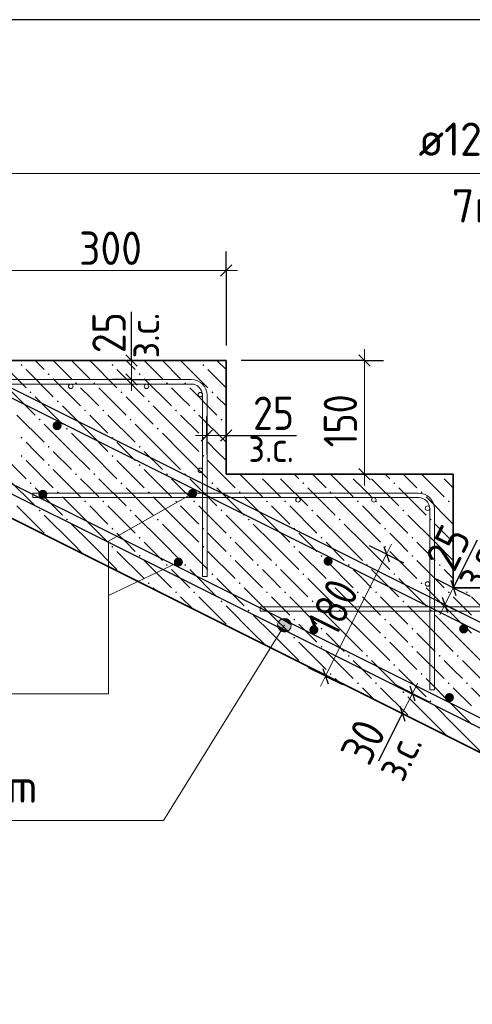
# Model space of a CAD drawing. Header units: millimetres. Extents: x 0 to 21000, y -5 to 14850.
# Tile 12 of 18: x 15862 to 17356, y 8580 to 11830. Entities that reach past the tile are written whole.
import ezdxf

# ---------------------------------------------------------------- set-up
doc = ezdxf.new("R2010")
doc.units = ezdxf.units.MM
doc.layers.add('ЖБ Лестница', color=7, linetype='Continuous', lineweight=25, true_color=0xe0e0ff)
for name, color, linetype, lineweight in [('Обрамление проемов стержнями', 7, 'Continuous', 25), ('Позиционная метка линия выноска', 7, 'Continuous', 13), ('Размерная линия_ общее', 7, 'Continuous', 13), ('Фоновоя арматура Х1', 7, 'Continuous', 25)]:
    doc.layers.add(name, color=color, linetype=linetype, lineweight=lineweight)
doc.layers.add('Размерная выноска', color=7, linetype='Continuous')
doc.styles.add('ISOCPEUR', font='txt')

msp = doc.modelspace()

# ---------------------------------------------------------------- hatches: boundary and pattern name
at = {"layer": 'ЖБ Лестница', "linetype": 'Continuous', "lineweight": 18, "transparency": 33554687}
for points in [[(15864.8, 10689.5), (15868, 10692.8), (15871.3, 10689.5), (15868, 10686.3)], [(16164.8, 10689.5), (16168, 10692.8), (16171.3, 10689.5), (16168, 10686.3)], [(16464.8, 10689.5), (16468, 10692.8), (16471.3, 10689.5), (16468, 10686.3)], [(15954.8, 10659.5), (15958, 10662.8), (15961.3, 10659.5), (15958, 10656.3)], [(16254.8, 10659.5), (16258, 10662.8), (16261.3, 10659.5), (16258, 10656.3)], [(16044.8, 10629.5), (16048, 10632.8), (16051.3, 10629.5), (16048, 10626.3)], [(16104.8, 10629.5), (16108, 10632.8), (16111.3, 10629.5), (16108, 10626.3)], [(16344.8, 10629.5), (16348, 10632.8), (16351.3, 10629.5), (16348, 10626.3)], [(16404.8, 10629.5), (16408, 10632.8), (16411.3, 10629.5), (16408, 10626.3)], [(15894.8, 10599.5), (15898, 10602.8), (15901.3, 10599.5), (15898, 10596.3)], [(16194.8, 10599.5), (16198, 10602.8), (16201.3, 10599.5), (16198, 10596.3)], [(16494.8, 10599.5), (16498, 10602.8), (16501.3, 10599.5), (16498, 10596.3)], [(15984.8, 10569.5), (15988, 10572.8), (15991.3, 10569.5), (15988, 10566.3)], [(16284.8, 10569.5), (16288, 10572.8), (16291.3, 10569.5), (16288, 10566.3)], [(16074.8, 10539.5), (16078, 10542.8), (16081.3, 10539.5), (16078, 10536.3)], [(16134.8, 10539.5), (16138, 10542.8), (16141.3, 10539.5), (16138, 10536.3)], [(16374.8, 10539.5), (16378, 10542.8), (16381.3, 10539.5), (16378, 10536.3)], [(16434.8, 10539.5), (16438, 10542.8), (16441.3, 10539.5), (16438, 10536.3)], [(15924.8, 10509.5), (15928, 10512.8), (15931.3, 10509.5), (15928, 10506.3)], [(16224.8, 10509.5), (16228, 10512.8), (16231.3, 10509.5), (16228, 10506.3)], [(16524.8, 10509.5), (16528, 10512.8), (16531.3, 10509.5), (16528, 10506.3)], [(16014.8, 10479.5), (16018, 10482.8), (16021.3, 10479.5), (16018, 10476.3)], [(16314.8, 10479.5), (16318, 10482.8), (16321.3, 10479.5), (16318, 10476.3)], [(15864.8, 10449.5), (15868, 10452.8), (15871.3, 10449.5), (15868, 10446.3)], [(16164.8, 10449.5), (16168, 10452.8), (16171.3, 10449.5), (16168, 10446.3)], [(16464.8, 10449.5), (16468, 10452.8), (16471.3, 10449.5), (16468, 10446.3)], [(15954.8, 10419.5), (15958, 10422.8), (15961.3, 10419.5), (15958, 10416.3)], [(16254.8, 10419.5), (16258, 10422.8), (16261.3, 10419.5), (16258, 10416.3)], [(15864.8, 10389.5), (15868, 10392.8), (15871.3, 10389.5), (15868, 10386.3)], [(16164.8, 10389.5), (16168, 10392.8), (16171.3, 10389.5), (16168, 10386.3)], [(16464.8, 10389.5), (16468, 10392.8), (16471.3, 10389.5), (16468, 10386.3)], [(15954.8, 10359.5), (15958, 10362.8), (15961.3, 10359.5), (15958, 10356.3)], [(16254.8, 10359.5), (16258, 10362.8), (16261.3, 10359.5), (16258, 10356.3)], [(15894.8, 10299.5), (15898, 10302.8), (15901.3, 10299.5), (15898, 10296.3)], [(16044.8, 10329.5), (16048, 10332.8), (16051.3, 10329.5), (16048, 10326.3)], [(16104.8, 10329.5), (16108, 10332.8), (16111.3, 10329.5), (16108, 10326.3)], [(16194.8, 10299.5), (16198, 10302.8), (16201.3, 10299.5), (16198, 10296.3)], [(16344.8, 10329.5), (16348, 10332.8), (16351.3, 10329.5), (16348, 10326.3)], [(16404.8, 10329.5), (16408, 10332.8), (16411.3, 10329.5), (16408, 10326.3)], [(16494.8, 10299.5), (16498, 10302.8), (16501.3, 10299.5), (16498, 10296.3)], [(16644.8, 10329.5), (16651.3, 10329.5), (16648, 10326.3)], [(16704.8, 10329.5), (16711.3, 10329.5), (16708, 10326.3)], [(16794.8, 10299.5), (16798, 10302.8), (16801.3, 10299.5), (16798, 10296.3)], [(16944.8, 10329.5), (16951.3, 10329.5), (16948, 10326.3)], [(17004.8, 10329.5), (17011.3, 10329.5), (17008, 10326.3)], [(17094.8, 10299.5), (17098, 10302.8), (17101.3, 10299.5), (17098, 10296.3)], [(17244.8, 10329.5), (17251.3, 10329.5), (17248, 10326.3)], [(15984.8, 10269.5), (15988, 10272.8), (15991.3, 10269.5), (15988, 10266.3)], [(16284.8, 10269.5), (16288, 10272.8), (16291.3, 10269.5), (16288, 10266.3)], [(16584.8, 10269.5), (16588, 10272.8), (16591.3, 10269.5), (16588, 10266.3)], [(16884.8, 10269.5), (16888, 10272.8), (16891.3, 10269.5), (16888, 10266.3)], [(17184.8, 10269.5), (17188, 10272.8), (17191.3, 10269.5), (17188, 10266.3)], [(16074.8, 10239.5), (16078, 10242.8), (16081.3, 10239.5), (16078, 10236.3)], [(16134.8, 10239.5), (16138, 10242.8), (16141.3, 10239.5), (16138, 10236.3)], [(16374.8, 10239.5), (16378, 10242.8), (16381.3, 10239.5), (16378, 10236.3)], [(16434.8, 10239.5), (16438, 10242.8), (16441.3, 10239.5), (16438, 10236.3)], [(16674.8, 10239.5), (16678, 10242.8), (16681.3, 10239.5), (16678, 10236.3)], [(16734.8, 10239.5), (16738, 10242.8), (16741.3, 10239.5), (16738, 10236.3)], [(16974.8, 10239.5), (16978, 10242.8), (16981.3, 10239.5), (16978, 10236.3)], [(17034.8, 10239.5), (17038, 10242.8), (17041.3, 10239.5), (17038, 10236.3)], [(17274.8, 10239.5), (17278, 10242.8), (17281.3, 10239.5), (17278, 10236.3)], [(15924.8, 10209.5), (15928, 10212.8), (15931.3, 10209.5), (15928, 10206.3)], [(16224.8, 10209.5), (16228, 10212.8), (16231.3, 10209.5), (16228, 10206.3)], [(16524.8, 10209.5), (16528, 10212.8), (16531.3, 10209.5), (16528, 10206.3)], [(16824.8, 10209.5), (16828, 10212.8), (16831.3, 10209.5), (16828, 10206.3)], [(17124.8, 10209.5), (17128, 10212.8), (17131.3, 10209.5), (17128, 10206.3)], [(16014.8, 10179.5), (16018, 10182.8), (16021.3, 10179.5), (16018, 10176.3)], [(16314.8, 10179.5), (16318, 10182.8), (16321.3, 10179.5), (16318, 10176.3)], [(16614.8, 10179.5), (16618, 10182.8), (16621.3, 10179.5), (16618, 10176.3)], [(16914.8, 10179.5), (16918, 10182.8), (16921.3, 10179.5), (16918, 10176.3)], [(17214.8, 10179.5), (17218, 10182.8), (17221.3, 10179.5), (17218, 10176.3)], [(16164.8, 10149.5), (16168, 10152.8), (16171.3, 10149.5), (16168, 10146.3)], [(16464.8, 10149.5), (16468, 10152.8), (16471.3, 10149.5), (16468, 10146.3)], [(16764.8, 10149.5), (16768, 10152.8), (16771.3, 10149.5), (16768, 10146.3)], [(17064.8, 10149.5), (17068, 10152.8), (17071.3, 10149.5), (17068, 10146.3)], [(15957.5, 10122.3), (15958, 10122.8), (15959.5, 10121.3)], [(16254.8, 10119.5), (16258, 10122.8), (16261.3, 10119.5), (16258, 10116.3)], [(16554.8, 10119.5), (16558, 10122.8), (16561.3, 10119.5), (16558, 10116.3)], [(16854.8, 10119.5), (16858, 10122.8), (16861.3, 10119.5), (16858, 10116.3)], [(17154.8, 10119.5), (17158, 10122.8), (17161.3, 10119.5), (17158, 10116.3)], [(16164.8, 10089.5), (16168, 10092.8), (16171.3, 10089.5), (16168, 10086.3)], [(16464.8, 10089.5), (16468, 10092.8), (16471.3, 10089.5), (16468, 10086.3)], [(16764.8, 10089.5), (16768, 10092.8), (16771.3, 10089.5), (16768, 10086.3)], [(17064.8, 10089.5), (17068, 10092.8), (17071.3, 10089.5), (17068, 10086.3)], [(16254.8, 10059.5), (16258, 10062.8), (16261.3, 10059.5), (16258, 10056.3)], [(16554.8, 10059.5), (16558, 10062.8), (16561.3, 10059.5), (16558, 10056.3)], [(16854.8, 10059.5), (16858, 10062.8), (16861.3, 10059.5), (16858, 10056.3)], [(17154.8, 10059.5), (17158, 10062.8), (17161.3, 10059.5), (17158, 10056.3)], [(16344.8, 10029.5), (16348, 10032.8), (16351.3, 10029.5), (16348, 10026.3)], [(16404.8, 10029.5), (16408, 10032.8), (16411.3, 10029.5), (16408, 10026.3)], [(16644.8, 10029.5), (16648, 10032.8), (16651.3, 10029.5), (16648, 10026.3)], [(16704.8, 10029.5), (16708, 10032.8), (16711.3, 10029.5), (16708, 10026.3)], [(16944.8, 10029.5), (16948, 10032.8), (16951.3, 10029.5), (16948, 10026.3)], [(17004.8, 10029.5), (17008, 10032.8), (17011.3, 10029.5), (17008, 10026.3)], [(17244.8, 10029.5), (17248, 10032.8), (17251.3, 10029.5), (17248, 10026.3)], [(16197.5, 10002.3), (16198, 10002.8), (16199.5, 10001.3)], [(16494.8, 9999.5), (16498, 10002.8), (16501.3, 9999.5), (16498, 9996.3)], [(16794.8, 9999.5), (16798, 10002.8), (16801.3, 9999.5), (16798, 9996.3)], [(17094.8, 9999.5), (17098, 10002.8), (17101.3, 9999.5), (17098, 9996.3)], [(16284.8, 9969.5), (16288, 9972.8), (16291.3, 9969.5), (16288, 9966.3)], [(16584.8, 9969.5), (16588, 9972.8), (16591.3, 9969.5), (16588, 9966.3)], [(16884.8, 9969.5), (16888, 9972.8), (16891.3, 9969.5), (16888, 9966.3)], [(17184.8, 9969.5), (17188, 9972.8), (17191.3, 9969.5), (17188, 9966.3)], [(16374.8, 9939.5), (16378, 9942.8), (16381.3, 9939.5), (16378, 9936.3)], [(16434.8, 9939.5), (16438, 9942.8), (16441.3, 9939.5), (16438, 9936.3)], [(16524.8, 9909.5), (16528, 9912.8), (16531.3, 9909.5), (16528, 9906.3)], [(16674.8, 9939.5), (16678, 9942.8), (16681.3, 9939.5), (16678, 9936.3)], [(16734.8, 9939.5), (16738, 9942.8), (16741.3, 9939.5), (16738, 9936.3)], [(16824.8, 9909.5), (16828, 9912.8), (16831.3, 9909.5), (16828, 9906.3)], [(16974.8, 9939.5), (16978, 9942.8), (16981.3, 9939.5), (16978, 9936.3)], [(17034.8, 9939.5), (17038, 9942.8), (17041.3, 9939.5), (17038, 9936.3)], [(17124.8, 9909.5), (17128, 9912.8), (17131.3, 9909.5), (17128, 9906.3)], [(17274.8, 9939.5), (17278, 9942.8), (17281.3, 9939.5), (17278, 9936.3)], [(17334.8, 9939.5), (17338, 9942.8), (17341.3, 9939.5), (17338, 9936.3)], [(16614.8, 9879.5), (16618, 9882.8), (16621.3, 9879.5), (16618, 9876.3)], [(16914.8, 9879.5), (16918, 9882.8), (16921.3, 9879.5), (16918, 9876.3)], [(17214.8, 9879.5), (17218, 9882.8), (17221.3, 9879.5), (17218, 9876.3)], [(16764.8, 9849.5), (16768, 9852.8), (16771.3, 9849.5), (16768, 9846.3)], [(17064.8, 9849.5), (17068, 9852.8), (17071.3, 9849.5), (17068, 9846.3)], [(16557.5, 9822.3), (16558, 9822.8), (16559.5, 9821.3)], [(16854.8, 9819.5), (16858, 9822.8), (16861.3, 9819.5), (16858, 9816.3)], [(17154.8, 9819.5), (17158, 9822.8), (17161.3, 9819.5), (17158, 9816.3)], [(16764.8, 9789.5), (16768, 9792.8), (16771.3, 9789.5), (16768, 9786.3)], [(17064.8, 9789.5), (17068, 9792.8), (17071.3, 9789.5), (17068, 9786.3)], [(16854.8, 9759.5), (16858, 9762.8), (16861.3, 9759.5), (16858, 9756.3)], [(17154.8, 9759.5), (17158, 9762.8), (17161.3, 9759.5), (17158, 9756.3)], [(16944.8, 9729.5), (16948, 9732.8), (16951.3, 9729.5), (16948, 9726.3)], [(17004.8, 9729.5), (17008, 9732.8), (17011.3, 9729.5), (17008, 9726.3)], [(17244.8, 9729.5), (17248, 9732.8), (17251.3, 9729.5), (17248, 9726.3)], [(17304.8, 9729.5), (17308, 9732.8), (17311.3, 9729.5), (17308, 9726.3)], [(16797.5, 9702.3), (16798, 9702.8), (16799.5, 9701.3)], [(17094.8, 9699.5), (17098, 9702.8), (17101.3, 9699.5), (17098, 9696.3)], [(16884.8, 9669.5), (16888, 9672.8), (16891.3, 9669.5), (16888, 9666.3)], [(17184.8, 9669.5), (17188, 9672.8), (17191.3, 9669.5), (17188, 9666.3)], [(16974.8, 9639.5), (16978, 9642.8), (16981.3, 9639.5), (16978, 9636.3)], [(17034.8, 9639.5), (17038, 9642.8), (17041.3, 9639.5), (17038, 9636.3)], [(17274.8, 9639.5), (17278, 9642.8), (17281.3, 9639.5), (17278, 9636.3)], [(17334.8, 9639.5), (17338, 9642.8), (17341.3, 9639.5), (17338, 9636.3)], [(17124.8, 9609.5), (17128, 9612.8), (17131.3, 9609.5), (17128, 9606.3)], [(17214.8, 9579.5), (17218, 9582.8), (17221.3, 9579.5), (17218, 9576.3)], [(17157.5, 9522.3), (17158, 9522.8), (17159.5, 9521.3)]]:
    msp.add_hatch(color=7, dxfattribs=at).paths.add_polyline_path(points, flags=16)
at = {"layer": 'Позиционная метка линия выноска', "linetype": 'Continuous', "lineweight": 13, "transparency": 33554687}
for points in [[(16716.4, 9842.7), (16757.9, 9830.2), (16725, 9850.6)], [(16725, 9850.6), (16755.3, 9841.4), (16736.2, 9853.2)], [(16725, 9850.6), (16757.9, 9830.2), (16755.3, 9841.4)], [(16736.2, 9853.2), (16755.3, 9841.4), (16747.4, 9850)], [(16713.2, 9831.5), (16754.7, 9819), (16716.4, 9842.7)], [(16715.8, 9820.3), (16746.1, 9811.1), (16713.2, 9831.5)], [(16713.2, 9831.5), (16746.1, 9811.1), (16754.7, 9819)], [(16734.9, 9808.5), (16715.8, 9820.3), (16723.7, 9811.7)], [(16715.8, 9820.3), (16734.9, 9808.5), (16746.1, 9811.1)], [(16716.4, 9842.7), (16754.7, 9819), (16757.9, 9830.2)]]:
    msp.add_hatch(color=7, dxfattribs=at).paths.add_polyline_path(points)
at = {"layer": 'Фоновоя арматура Х1', "linetype": 'Continuous', "lineweight": 35, "transparency": 33554687}
for points in [[(16000.4, 10489.4), (15999.3, 10495.1), (15996.1, 10500), (15991.2, 10503.2), (15985.4, 10504.4), (15979.7, 10503.2), (15974.8, 10500), (15971.6, 10495.1), (15970.4, 10489.4), (15971.6, 10483.6), (15974.8, 10478.8), (15979.7, 10475.5), (15985.4, 10474.4), (15991.2, 10475.5), (15996.1, 10478.8), (15999.3, 10483.6)], [(15953.5, 10262.8), (15952.3, 10268.6), (15949.1, 10273.4), (15944.2, 10276.7), (15938.5, 10277.8), (15932.7, 10276.7), (15927.9, 10273.4), (15924.6, 10268.6), (15923.5, 10262.8), (15924.6, 10257.1), (15927.9, 10252.2), (15932.7, 10249), (15938.5, 10247.8), (15944.2, 10249), (15949.1, 10252.2), (15952.3, 10257.1)], [(16447.7, 10265.8), (16446.5, 10271.5), (16443.3, 10276.4), (16438.4, 10279.6), (16432.7, 10280.8), (16426.9, 10279.6), (16422, 10276.4), (16418.8, 10271.5), (16417.7, 10265.8), (16418.8, 10260), (16422, 10255.1), (16426.9, 10251.9), (16432.7, 10250.8), (16438.4, 10251.9), (16443.3, 10255.1), (16446.5, 10260)], [(16400.7, 10039.2), (16399.6, 10045), (16396.3, 10049.8), (16391.4, 10053.1), (16385.7, 10054.2), (16380, 10053.1), (16375.1, 10049.8), (16371.8, 10045), (16370.7, 10039.2), (16371.8, 10033.5), (16375.1, 10028.6), (16380, 10025.4), (16385.7, 10024.2), (16391.4, 10025.4), (16396.3, 10028.6), (16399.6, 10033.5)], [(16894.9, 10042.1), (16893.7, 10047.9), (16890.5, 10052.8), (16885.6, 10056), (16879.9, 10057.2), (16874.1, 10056), (16869.3, 10052.8), (16866, 10047.9), (16864.9, 10042.1), (16866, 10036.4), (16869.3, 10031.5), (16874.1, 10028.3), (16879.9, 10027.1), (16885.6, 10028.3), (16890.5, 10031.5), (16893.7, 10036.4)], [(16847.9, 9815.6), (16846.8, 9821.4), (16843.5, 9826.2), (16838.7, 9829.5), (16832.9, 9830.6), (16827.2, 9829.5), (16822.3, 9826.2), (16819.1, 9821.4), (16817.9, 9815.6), (16819.1, 9809.9), (16822.3, 9805), (16827.2, 9801.8), (16832.9, 9800.6), (16838.7, 9801.8), (16843.5, 9805), (16846.8, 9809.9)], [(17342.1, 9818.5), (17340.9, 9824.3), (17337.7, 9829.2), (17332.8, 9832.4), (17327.1, 9833.5), (17321.3, 9832.4), (17316.5, 9829.2), (17313.2, 9824.3), (17312.1, 9818.5), (17313.2, 9812.8), (17316.5, 9807.9), (17321.3, 9804.7), (17327.1, 9803.5), (17332.8, 9804.7), (17337.7, 9807.9), (17340.9, 9812.8)], [(17295.1, 9592), (17294, 9597.8), (17290.7, 9602.6), (17285.9, 9605.9), (17280.1, 9607), (17274.4, 9605.9), (17269.5, 9602.6), (17266.3, 9597.8), (17265.1, 9592), (17266.3, 9586.3), (17269.5, 9581.4), (17274.4, 9578.2), (17280.1, 9577), (17285.9, 9578.2), (17290.7, 9581.4), (17294, 9586.3)]]:
    msp.add_hatch(color=7, dxfattribs=at).paths.add_polyline_path(points)

# ---------------------------------------------------------------- linework, layer by layer
at = {"color": 7, "linetype": 'Continuous', "lineweight": 25, "transparency": 33554687}
for points in [[(10230.5, 11767), (13505, 11767), (13510.6, 11766.8), (13516.3, 11766.2), (13522, 11765.4), (13527.6, 11764.2), (13533.2, 11762.8), (13538.6, 11761), (13544, 11758.9), (13549.1, 11756.6), (19465, 8798.6), (19451.6, 8771.8), (13536.3, 11729.5), (13532.4, 11731.2), (13528.6, 11732.7), (13524.7, 11734), (13520.7, 11735), (13516.7, 11735.8), (13512.6, 11736.5), (13508.5, 11736.8), (13504.3, 11737), (10230.5, 11737), (10230.5, 11767)], [(19093.3, 8635.2), (12872, 11745.9), (12868.2, 11747.6), (12864.3, 11749.1), (12860.4, 11750.4), (12856.4, 11751.4), (12852.4, 11752.2), (12848.4, 11752.9), (12844.2, 11753.2), (12840, 11753.4), (11610.4, 11753.4), (11610.4, 11783.4), (12840.7, 11783.4), (12846.3, 11783.2), (12852, 11782.6), (12857.7, 11781.8), (12863.3, 11780.6), (12868.9, 11779.2), (12874.3, 11777.4), (12879.7, 11775.3), (12884.8, 11773), (19106.8, 8662), (19093.3, 8635.2)]]:
    msp.add_lwpolyline(points, dxfattribs=at)
at = {"layer": 'ЖБ Лестница', "color": 7, "linetype": 'Continuous', "lineweight": 35, "transparency": 33554687}
for p, q in [((13543, 11329.5), (19043, 8579.5)), ((16543, 10704.5), (15793, 10704.5)), ((16543, 10329.5), (16543, 10704.5)), ((17293, 10329.5), (16543, 10329.5)), ((17293, 9954.5), (17293, 10329.5)), ((18043, 9954.5), (17293, 9954.5))]:
    msp.add_line(p, q, dxfattribs=at)
at = {"layer": 'ЖБ Лестница', "color": 9, "linetype": 'Continuous', "lineweight": 18, "true_color": 0xc7c7c7, "transparency": 33554687}
for p, q in [((15913, 10704.5), (15913, 10704.5)), ((15943, 10674.5), (15913, 10704.5)), ((15973, 10704.5), (16033, 10644.5)), ((16033, 10704.5), (16033, 10704.5)), ((16033, 10704.5), (16093, 10644.5)), ((16093, 10704.5), (16183, 10614.5)), ((16093, 10704.5), (16093, 10704.5)), ((16153, 10704.5), (16153, 10704.5)), ((16213, 10704.5), (16213, 10704.5)), ((16243, 10674.5), (16213, 10704.5)), ((16273, 10704.5), (16333, 10644.5)), ((16333, 10704.5), (16333, 10704.5)), ((16333, 10704.5), (16393, 10644.5)), ((16393, 10704.5), (16483, 10614.5)), ((16393, 10704.5), (16393, 10704.5)), ((16453, 10704.5), (16453, 10704.5)), ((16513, 10704.5), (16513, 10704.5)), ((16543, 10674.5), (16513, 10704.5)), ((15883, 10674.5), (15973, 10584.5)), ((16183, 10674.5), (16273, 10584.5)), ((16483, 10674.5), (16543, 10614.5)), ((15973, 10644.5), (16063, 10554.5)), ((16273, 10644.5), (16363, 10554.5)), ((15823, 10614.5), (15913, 10524.5)), ((16093, 10584.5), (16063, 10614.5)), ((16123, 10614.5), (16213, 10524.5)), ((16393, 10584.5), (16363, 10614.5)), ((16423, 10614.5), (16513, 10524.5)), ((15913, 10584.5), (16003, 10494.5)), ((16123, 10554.5), (16093, 10584.5)), ((16213, 10584.5), (16303, 10494.5)), ((16423, 10554.5), (16393, 10584.5)), ((16513, 10584.5), (16543, 10554.5)), ((16093, 10464.5), (16003, 10554.5)), ((16393, 10464.5), (16303, 10554.5)), ((15853, 10524.5), (15943, 10434.5)), ((16093, 10524.5), (16153, 10464.5)), ((16153, 10524.5), (16243, 10434.5)), ((16393, 10524.5), (16453, 10464.5)), ((16453, 10524.5), (16543, 10434.5)), ((16033, 10404.5), (15943, 10494.5)), ((16333, 10404.5), (16243, 10494.5)), ((16543, 10494.5), (16543, 10494.5)), ((15913, 10404.5), (15883, 10434.5)), ((16033, 10464.5), (16093, 10404.5)), ((16093, 10464.5), (16153, 10404.5)), ((16213, 10404.5), (16183, 10434.5)), ((16333, 10464.5), (16393, 10404.5)), ((16393, 10464.5), (16453, 10404.5)), ((16513, 10404.5), (16483, 10434.5)), ((15793, 10404.5), (15883, 10314.5)), ((15943, 10374.5), (15913, 10404.5)), ((15973, 10404.5), (16033, 10344.5)), ((16033, 10404.5), (16093, 10344.5)), ((16093, 10404.5), (16183, 10314.5)), ((16243, 10374.5), (16213, 10404.5)), ((16273, 10404.5), (16333, 10344.5)), ((16333, 10404.5), (16393, 10344.5)), ((16393, 10404.5), (16483, 10314.5)), ((16543, 10374.5), (16513, 10404.5)), ((15883, 10374.5), (15973, 10284.5)), ((16183, 10374.5), (16273, 10284.5)), ((16483, 10374.5), (16573, 10284.5)), ((15973, 10344.5), (16063, 10254.5)), ((16273, 10344.5), (16363, 10254.5)), ((15823, 10314.5), (15913, 10224.5)), ((16093, 10284.5), (16063, 10314.5)), ((16123, 10314.5), (16213, 10224.5)), ((16393, 10284.5), (16363, 10314.5)), ((16423, 10314.5), (16513, 10224.5)), ((16588, 10329.5), (16663, 10254.5)), ((16693, 10284.5), (16663, 10314.5)), ((16723, 10314.5), (16813, 10224.5)), ((16768, 10329.5), (16783, 10314.5)), ((16828, 10329.5), (16873, 10284.5)), ((16888, 10329.5), (16963, 10254.5)), ((16993, 10284.5), (16963, 10314.5)), ((17023, 10314.5), (17113, 10224.5)), ((17068, 10329.5), (17083, 10314.5)), ((17128, 10329.5), (17173, 10284.5)), ((17188, 10329.5), (17263, 10254.5)), ((17293, 10284.5), (17263, 10314.5)), ((15913, 10284.5), (16003, 10194.5)), ((16123, 10254.5), (16093, 10284.5)), ((16213, 10284.5), (16303, 10194.5)), ((16423, 10254.5), (16393, 10284.5)), ((16513, 10284.5), (16603, 10194.5)), ((16723, 10254.5), (16693, 10284.5)), ((16813, 10284.5), (16903, 10194.5)), ((17023, 10254.5), (16993, 10284.5)), ((17113, 10284.5), (17203, 10194.5)), ((16093, 10164.5), (16003, 10254.5)), ((16393, 10164.5), (16303, 10254.5)), ((16693, 10164.5), (16603, 10254.5)), ((16993, 10164.5), (16903, 10254.5)), ((17293, 10164.5), (17203, 10254.5)), ((15853, 10224.5), (15943, 10134.5)), ((16093, 10224.5), (16153, 10164.5)), ((16153, 10224.5), (16243, 10134.5)), ((16393, 10224.5), (16453, 10164.5)), ((16453, 10224.5), (16543, 10134.5)), ((16693, 10224.5), (16753, 10164.5)), ((16753, 10224.5), (16843, 10134.5)), ((16993, 10224.5), (17053, 10164.5)), ((17053, 10224.5), (17143, 10134.5)), ((16033, 10104.5), (15943, 10194.5)), ((16333, 10104.5), (16243, 10194.5)), ((16633, 10104.5), (16543, 10194.5)), ((16933, 10104.5), (16843, 10194.5)), ((17233, 10104.5), (17143, 10194.5)), ((16033, 10164.5), (16093, 10104.5)), ((16093, 10164.5), (16153, 10104.5)), ((16333, 10164.5), (16393, 10104.5)), ((16393, 10164.5), (16453, 10104.5)), ((16633, 10164.5), (16693, 10104.5)), ((16693, 10164.5), (16753, 10104.5)), ((16933, 10164.5), (16993, 10104.5)), ((16993, 10164.5), (17053, 10104.5)), ((17233, 10164.5), (17293, 10104.5)), ((16213, 10104.5), (16183, 10134.5)), ((16513, 10104.5), (16483, 10134.5)), ((16813, 10104.5), (16783, 10134.5)), ((17113, 10104.5), (17083, 10134.5)), ((16033, 10104.5), (16073, 10064.5)), ((16093, 10104.5), (16183, 10014.5)), ((16243, 10074.5), (16213, 10104.5)), ((16273, 10104.5), (16333, 10044.5)), ((16333, 10104.5), (16393, 10044.5)), ((16393, 10104.5), (16483, 10014.5)), ((16543, 10074.5), (16513, 10104.5)), ((16573, 10104.5), (16633, 10044.5)), ((16633, 10104.5), (16693, 10044.5)), ((16693, 10104.5), (16783, 10014.5)), ((16843, 10074.5), (16813, 10104.5)), ((16873, 10104.5), (16933, 10044.5)), ((16933, 10104.5), (16993, 10044.5)), ((16993, 10104.5), (17083, 10014.5)), ((17143, 10074.5), (17113, 10104.5)), ((17173, 10104.5), (17233, 10044.5)), ((17233, 10104.5), (17293, 10044.5)), ((17293, 10104.5), (17293, 10104.5)), ((16183, 10074.5), (16273, 9984.5)), ((16273, 10044.5), (16363, 9954.5)), ((16483, 10074.5), (16573, 9984.5)), ((16573, 10044.5), (16663, 9954.5)), ((16783, 10074.5), (16873, 9984.5)), ((16873, 10044.5), (16963, 9954.5)), ((17083, 10074.5), (17173, 9984.5)), ((17173, 10044.5), (17263, 9954.5)), ((16393, 9984.5), (16363, 10014.5)), ((16423, 10014.5), (16513, 9924.5)), ((16693, 9984.5), (16663, 10014.5)), ((16723, 10014.5), (16813, 9924.5)), ((16993, 9984.5), (16963, 10014.5)), ((17023, 10014.5), (17113, 9924.5)), ((17293, 9984.5), (17263, 10014.5)), ((16423, 9954.5), (16393, 9984.5)), ((16513, 9984.5), (16603, 9894.5)), ((16723, 9954.5), (16693, 9984.5)), ((16813, 9984.5), (16903, 9894.5)), ((17023, 9954.5), (16993, 9984.5)), ((17113, 9984.5), (17203, 9894.5)), ((17293, 9984.5), (17293, 9984.5)), ((16313, 9944.5), (16303, 9954.5)), ((16693, 9864.5), (16603, 9954.5)), ((16993, 9864.5), (16903, 9954.5)), ((17293, 9864.5), (17203, 9954.5)), ((17323, 9954.5), (17323, 9954.5)), ((16393, 9924.5), (16433, 9884.5)), ((16453, 9924.5), (16543, 9834.5)), ((16693, 9924.5), (16753, 9864.5)), ((16753, 9924.5), (16843, 9834.5)), ((16993, 9924.5), (17053, 9864.5)), ((17053, 9924.5), (17143, 9834.5)), ((17293, 9924.5), (17353, 9864.5)), ((17353, 9924.5), (17443, 9834.5)), ((16633, 9804.5), (16543, 9894.5)), ((16933, 9804.5), (16843, 9894.5)), ((17233, 9804.5), (17143, 9894.5)), ((16633, 9864.5), (16693, 9804.5)), ((16693, 9864.5), (16753, 9804.5)), ((16933, 9864.5), (16993, 9804.5)), ((16993, 9864.5), (17053, 9804.5)), ((17233, 9864.5), (17293, 9804.5)), ((17293, 9864.5), (17353, 9804.5)), ((16813, 9804.5), (16783, 9834.5)), ((17113, 9804.5), (17083, 9834.5)), ((16633, 9804.5), (16673, 9764.5)), ((16693, 9804.5), (16783, 9714.5)), ((16843, 9774.5), (16813, 9804.5)), ((16873, 9804.5), (16933, 9744.5)), ((16933, 9804.5), (16993, 9744.5)), ((16993, 9804.5), (17083, 9714.5)), ((17143, 9774.5), (17113, 9804.5)), ((17173, 9804.5), (17233, 9744.5)), ((17233, 9804.5), (17293, 9744.5)), ((17293, 9804.5), (17383, 9714.5)), ((16783, 9774.5), (16873, 9684.5)), ((17083, 9774.5), (17173, 9684.5)), ((16873, 9744.5), (16963, 9654.5)), ((17173, 9744.5), (17263, 9654.5)), ((16993, 9684.5), (16963, 9714.5)), ((17023, 9714.5), (17113, 9624.5)), ((17293, 9684.5), (17263, 9714.5)), ((17323, 9714.5), (17413, 9624.5)), ((16913, 9644.5), (16903, 9654.5)), ((17023, 9654.5), (16993, 9684.5)), ((17113, 9684.5), (17203, 9594.5)), ((17293, 9564.5), (17203, 9654.5)), ((17323, 9654.5), (17293, 9684.5)), ((16993, 9624.5), (17033, 9584.5)), ((17053, 9624.5), (17143, 9534.5)), ((17293, 9624.5), (17353, 9564.5)), ((17353, 9624.5), (17443, 9534.5)), ((17233, 9504.5), (17143, 9594.5)), ((17233, 9564.5), (17293, 9504.5)), ((17293, 9564.5), (17353, 9504.5)), ((17233, 9504.5), (17273, 9464.5)), ((17293, 9504.5), (17383, 9414.5))]:
    msp.add_line(p, q, dxfattribs=at)
msp.add_lwpolyline([(15793, 10704.5), (15793, 10704.5), (15883, 10614.5)], dxfattribs=at)
at = {"layer": 'Обрамление проемов стержнями', "color": 7, "linetype": 'Continuous', "lineweight": 13, "transparency": 33554687}
for p, q in [((16428, 10642), (15155.5, 10642)), ((16428, 10627), (15155.5, 10627)), ((16465.5, 10589.5), (16465.5, 9992)), ((16480.5, 10589.5), (16480.5, 9992)), ((15905.5, 10252), (15905.5, 10267)), ((17178, 10267), (15905.5, 10267)), ((17178, 10252), (15905.5, 10252)), ((17215.5, 10214.5), (17215.5, 9617)), ((17230.5, 10214.5), (17230.5, 9617)), ((16465.5, 9992), (16480.5, 9992)), ((16655.5, 9877), (16655.5, 9892)), ((17928, 9892), (16655.5, 9892)), ((17928, 9877), (16655.5, 9877)), ((17215.5, 9617), (17230.5, 9617))]:
    msp.add_line(p, q, dxfattribs=at)
at = {"layer": 'Обрамление проемов стержнями', "color": 7, "linetype": 'Continuous', "lineweight": 18, "transparency": 33554687}
for centre in [(16030.5, 10619.5), (16280.5, 10619.5), (16458, 10592), (16458, 10342), (16780.5, 10244.5), (17030.5, 10244.5), (17208, 10217), (17208, 9967)]:
    msp.add_circle(centre, 7.5, dxfattribs=at)
at = {"layer": 'Обрамление проемов стержнями', "color": 7, "linetype": 'Continuous', "lineweight": 13, "transparency": 33554687}
for centre, radius in [((16428, 10589.5), 52.5), ((16428, 10589.5), 37.5), ((17178, 10214.5), 52.5), ((17178, 10214.5), 37.5)]:
    msp.add_arc(centre, radius, 0, 90, dxfattribs=at)
at = {"layer": 'Позиционная метка линия выноска', "color": 7, "linetype": 'Continuous', "lineweight": 13, "transparency": 33554687}
for p, q in [((16747.4, 9850), (16747.4, 9850)), ((16716.4, 9842.7), (16716.4, 9842.7)), ((16754.7, 9819), (16754.7, 9819)), ((16723.7, 9811.7), (16723.7, 9811.7))]:
    msp.add_line(p, q, dxfattribs=at)
for points in [[(18309.2, 11321.5), (15484.2, 11321.5), (15484.2, 10772.3)], [(16432.7, 10265.8), (16155.3, 10108.7), (16155.3, 9929.2)], [(14829.4, 9604.2), (16155.3, 9604.2), (16155.3, 9929.2), (16385.7, 10039.2)], [(14861.4, 9186.2), (16336.4, 9186.2), (16735.6, 9830.9)]]:
    msp.add_lwpolyline(points, dxfattribs=at)
msp.add_circle((16735.6, 9830.9), 22.5, dxfattribs=at)
at = {"layer": 'Размерная выноска', "color": 7, "linetype": 'Continuous', "lineweight": -3, "transparency": 33554687}
for p, q in [((16230.5, 10704.5), (16230.5, 10864.7)), ((16543, 10456.7), (16775.5, 10456.7)), ((17371.3, 10111), (17293, 9954.5)), ((17124.3, 9538.9), (17046.1, 9382.3))]:
    msp.add_line(p, q, dxfattribs=at)
at = {"layer": 'Размерная линия_ общее', "color": 253, "linetype": 'Continuous', "lineweight": -3, "true_color": 0xa0a0a0, "transparency": 33554687}
for p, q in [((20351.1, 11829.5), (14343, 11829.5)), ((16543, 11001.4), (16543, 11063.9)), ((16543, 11001.4), (16543, 10938.9)), ((16543, 11001.4), (16543, 10754.5)), ((16230.5, 10704.5), (16168, 10704.5)), ((16230.5, 10704.5), (16293, 10704.5)), ((17000.4, 10704.5), (16593, 10704.5)), ((17000.4, 10704.5), (16937.9, 10704.5)), ((17000.4, 10704.5), (17062.9, 10704.5)), ((16230.5, 10642), (16168, 10642)), ((16230.5, 10642), (16293, 10642)), ((16479.8, 10456.7), (16479.8, 10519.2)), ((16543, 10456.7), (16543, 10519.2)), ((16479.8, 10456.7), (16479.8, 10394.2)), ((16543, 10456.7), (16543, 10394.2)), ((17000.4, 10329.5), (16593, 10329.5)), ((17000.4, 10329.5), (16937.9, 10329.5)), ((17000.4, 10329.5), (17062.9, 10329.5)), ((17072.5, 10065.1), (17016.6, 10093.1)), ((17072.5, 10065.1), (17128.4, 10037.2)), ((17293, 9954.5), (17237.1, 9982.5)), ((17293, 9954.5), (17348.9, 9926.6)), ((17264.9, 9898.2), (17209, 9926.2)), ((17264.9, 9898.2), (17320.8, 9870.3)), ((16871.3, 9662.6), (16815.4, 9690.6)), ((16871.3, 9662.6), (16927.2, 9634.7)), ((17157.8, 9605.9), (17101.9, 9633.8)), ((17157.8, 9605.9), (17213.7, 9577.9)), ((17124.3, 9538.9), (17068.4, 9566.8)), ((17124.3, 9538.9), (17180.2, 9510.9))]:
    msp.add_line(p, q, dxfattribs=at)
at = {"layer": 'Размерная линия_ общее', "color": 7, "linetype": 'Continuous', "lineweight": 25, "transparency": 33554687}
for p, q in [((16561.8, 11020.2), (16524.3, 10982.7)), ((16249.3, 10685.8), (16211.8, 10723.3)), ((17019.1, 10685.8), (16981.6, 10723.3)), ((16249.3, 10623.3), (16211.8, 10660.8)), ((16461.1, 10437.9), (16498.6, 10475.4)), ((16524.3, 10437.9), (16561.8, 10475.4)), ((17019.1, 10310.8), (16981.6, 10348.3)), ((17064.1, 10090.3), (17080.9, 10040)), ((17284.6, 9979.7), (17301.4, 9929.4)), ((17256.5, 9923.4), (17273.3, 9873.1)), ((16862.9, 9687.8), (16879.6, 9637.5)), ((17149.5, 9631), (17166.2, 9580.7)), ((17116, 9564), (17132.7, 9513.7))]:
    msp.add_line(p, q, dxfattribs=at)
at = {"layer": 'Размерная линия_ общее', "color": 7, "linetype": 'Continuous', "lineweight": 13, "transparency": 33554687}
for p, q in [((16543, 11001.4), (15793, 11001.4)), ((16543, 11001.4), (16580.5, 11001.4)), ((16230.5, 10704.5), (16230.5, 10742)), ((17000.4, 10704.5), (17000.4, 10742)), ((16230.5, 10642), (16230.5, 10604.5)), ((16479.8, 10456.7), (16442.3, 10456.7)), ((16479.8, 10456.7), (16543, 10456.7)), ((16543, 10456.7), (16580.5, 10456.7)), ((17000.4, 10329.5), (17000.4, 10292)), ((17072.5, 10065.1), (17089.3, 10098.7)), ((17293, 9954.5), (17309.8, 9988.1)), ((17264.9, 9898.2), (17248.1, 9864.7)), ((16871.3, 9662.6), (16854.5, 9629.1)), ((17157.8, 9605.9), (17174.6, 9639.4)), ((17157.8, 9605.9), (17124.3, 9538.9)), ((17124.3, 9538.9), (17107.6, 9505.3))]:
    msp.add_line(p, q, dxfattribs=at)
for points in [[(16230.5, 10642), (16230.5, 10672.2), (16230.5, 10672.2), (16230.5, 10685.3), (16230.5, 10685.3), (16230.5, 10704.5)], [(17000.4, 10329.5), (17000.4, 10385.2), (17000.4, 10385.2), (17000.4, 10704.5)], [(17072.5, 10065.1), (16945.4, 9811), (16945.4, 9811), (16871.3, 9662.6)], [(17293, 9954.5), (17287.1, 9942.7), (17287.1, 9942.7), (17264.9, 9898.2)]]:
    msp.add_lwpolyline(points, dxfattribs=at)

# ---------------------------------------------------------------- texts
at = {"color": 7, "linetype": 'Continuous', "lineweight": 13, "transparency": 33554687, "char_height": 110, "attachment_point": 7, "style": 'ISOCPEUR'}
for s, insert, width in [('\\W0.96;ø12 L=3970mm ', (17178.1, 11380.1), 1075.261), ('\\W0.97;7шт. ш.200 ', (17288.1, 11160.1), 856.165), ('\\W0.96;ø12 L=3290mm ', (15001.2, 9244.8), 1075.261)]:
    msp.add_mtext(s, dxfattribs=dict(at, insert=insert, width=width))
at = {"layer": 'Размерная линия_ общее', "color": 7, "linetype": 'Continuous', "lineweight": 25, "transparency": 33554687, "char_height": 110, "attachment_point": 7, "style": 'ISOCPEUR'}
for s, insert, width in [('\\W0.91;300', (16058, 11020.2), 280.99), ('\\W0.87;25', (16632.1, 10475.4), 201.966)]:
    msp.add_mtext(s, dxfattribs=dict(at, insert=insert, width=width))
at = {"layer": 'Размерная линия_ общее', "color": 7, "linetype": 'Continuous', "lineweight": 18, "transparency": 33554687, "char_height": 100, "attachment_point": 7, "style": 'ISOCPEUR'}
for insert, width, rotation in [((16322.5, 10711.6), 229.971, 90), ((17385.3, 9940.6), 229.974, 63.4349), ((17126.3, 9308.3), 229.974, 63.4349)]:
    msp.add_mtext('\\W0.90;з.с.', dxfattribs=dict(at, insert=insert, width=width, rotation=rotation))
at = {"layer": 'Размерная линия_ общее', "color": 7, "linetype": 'Continuous', "lineweight": 25, "transparency": 33554687, "char_height": 110, "attachment_point": 7, "style": 'ISOCPEUR'}
for s, insert, width, rotation in [('\\W0.87;25', (16211.8, 10728.7), 201.966, 90), ('\\W0.83;150', (16975.4, 10418), 254.286, 90), ('\\W0.87;25', (17295.5, 10001.3), 201.964, 63.4349), ('\\W0.83;180', (16905.2, 9786.5), 254.29, 63.4349), ('\\W0.87;30', (17015, 9362.1), 201.964, 63.4349)]:
    msp.add_mtext(s, dxfattribs=dict(at, insert=insert, width=width, rotation=rotation))
at = {"layer": 'Размерная линия_ общее', "color": 7, "linetype": 'Continuous', "lineweight": 18, "transparency": 33554687, "insert": (16616.8, 10369.4), "char_height": 100, "width": 229.975, "attachment_point": 7, "style": 'ISOCPEUR'}
msp.add_mtext('\\W0.90;з.с.', dxfattribs=at)
at = {"layer": 'Фоновоя арматура Х1', "color": 7, "linetype": 'Continuous', "lineweight": 13, "transparency": 33554687, "insert": (14932.5, 9662.8), "char_height": 110, "width": 1052.191, "attachment_point": 7, "style": 'ISOCPEUR'}
msp.add_mtext('\\W0.94;ø12 L=1360mm ', dxfattribs=at)

doc.saveas('drawing.dxf')
